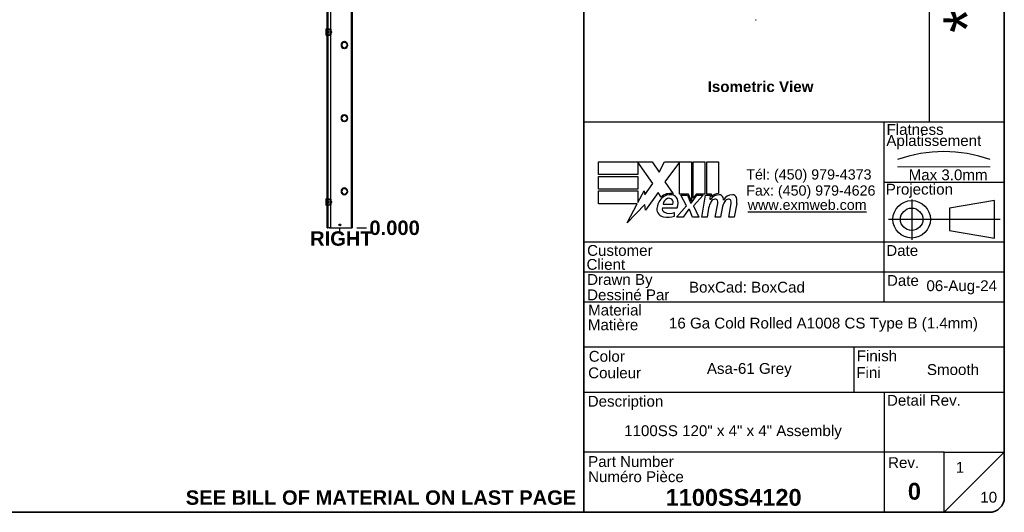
# Model space of a CAD drawing. Header units: inches. Extents: x 0 to 464, y -11 to 301.
# Tile 15 of 26: x 233 to 461, y 7 to 121. Entities that reach past the tile are written whole.
import ezdxf
from ezdxf.enums import TextEntityAlignment as Align

# ---------------------------------------------------------------- set-up
doc = ezdxf.new("R2010")
doc.units = ezdxf.units.IN
doc.header["$LTSCALE"] = 27.808625
doc.header["$MEASUREMENT"] = 0
doc.linetypes.add('CHAIN', pattern=[0.7087, 0.4724, -0.0591, 0.1181, -0.0591])
doc.linetypes.add('DASHED', pattern=[0.2067, 0.1654, -0.0413])
doc.layers.get('0').update_dxf_attribs({"lineweight": 25})
for name, color, linetype, lineweight in [('Centerline(ANSI)', 7, 'Continuous', 25), ('Dimensions(ANSI)', 7, 'Continuous', 25), ('Sketch Geometry(ANSI)', 7, 'Continuous', 25), ('Symbols(ANSI)', 7, 'Continuous', 25), ('Visible Edges(ANSI)', 7, 'Continuous', 25), ('Visible Tangent Edges(ANSI)', 7, 'Continuous', 25), ('Work Point(ANSI)', 7, 'Continuous', 25)]:
    doc.layers.add(name, color=color, linetype=linetype, lineweight=lineweight)
doc.styles.add('Current-ANSI', font='arial.ttf')
doc.styles.add('Dimension-ANSI', font='arialbd.ttf')
doc.styles.add('Text Style44', font='arialbd.ttf')
doc.styles.add('Text Style83', font='FRE3OF9X.TTF')
doc.dimstyles.new('INCH-ANSI', dxfattribs={"dimscale": 27.808625, "dimtxt": 0.12, "dimasz": 0.098425, "dimexe": 0.04, "dimexo": 0.04, "dimgap": 0.031496, "dimtad": 0, "dimtih": 1, "dimtoh": 1, "dimdec": 3, "dimrnd": 1e-08, "dimzin": 0, "dimdsep": 46, "dimtxsty": 'Dimension-ANSI', "dimcen": 0.09, "dimdle": 0.312, "dimclrd": 179, "dimclre": 179, "dimclrt": 7, "dimadec": 1, "dimazin": 0, "dimtfac": 1, "dimtdec": 3, "dimtofl": 0, "dimtmove": 0, "dimatfit": 3, "dimfxl": 1, "dimtolj": 1, "dimtzin": 4, "dimlwd": 25, "dimlwe": 25, "dimarcsym": 0})

# ---------------------------------------------------------------- blocks, each defined once
blk = doc.blocks.new('Title Blocks EXM - ANSI B')
for p, q in [((13.3719, 3.063), (13.3719, 3.17)), ((13.3719, 3.17), (13.8179, 3.17)), ((13.8239, 2.989), (13.7009, 3.1679)), ((13.7009, 3.1679), (13.7009, 3.063)), ((13.8179, 3.17), (13.8766, 3.0829)), ((13.8766, 3.0829), (13.9229, 3.17)), ((13.9229, 3.17), (14.1459, 3.17)), ((14.0459, 3.1658), (13.9239, 3.0025)), ((14.0459, 2.9005), (14.0459, 3.1658)), ((14.1459, 3.17), (14.1459, 2.8416)), ((14.1599, 3.17), (14.2589, 3.17)), ((14.1599, 2.866), (14.1599, 3.17)), ((14.2589, 3.17), (14.2589, 2.9005)), ((14.2729, 3.17), (14.3719, 3.17)), ((14.2729, 2.9005), (14.2729, 3.17)), ((14.3719, 3.17), (14.3719, 2.905)), ((13.7009, 3.063), (13.3719, 3.063)), ((13.3719, 3.049), (13.7009, 3.049)), ((13.3719, 2.942), (13.3719, 3.049)), ((13.7009, 3.049), (13.7009, 2.942)), ((13.7584, 2.8954), (13.8239, 2.989)), ((13.9239, 3.0025), (13.9929, 2.903)), ((13.7009, 2.942), (13.3719, 2.942)), ((13.3719, 2.82), (13.3719, 2.927)), ((13.3719, 2.927), (13.7009, 2.927)), ((13.7009, 2.831), (13.7519, 2.929)), ((13.7009, 2.927), (13.7009, 2.831)), ((13.7519, 2.929), (13.7584, 2.8954)), ((13.8699, 2.9145), (13.7651, 2.7677)), ((13.893, 2.876), (13.8699, 2.9145)), ((14.1209, 2.9005), (14.0459, 2.9005)), ((14.0589, 2.891), (14.1129, 2.891)), ((14.1049, 2.802), (14.0589, 2.891)), ((14.1129, 2.891), (14.1389, 2.8297)), ((14.1459, 2.8416), (14.1209, 2.9005)), ((14.1459, 2.8297), (14.1904, 2.891)), ((14.1849, 2.9005), (14.1599, 2.866)), ((14.2449, 2.891), (14.1639, 2.8026)), ((14.2589, 2.9005), (14.1849, 2.9005)), ((14.1904, 2.891), (14.2449, 2.891)), ((14.2319, 2.709), (14.264, 2.891)), ((14.264, 2.891), (14.3019, 2.891)), ((14.3139, 2.9005), (14.2729, 2.9005)), ((14.3019, 2.891), (14.2991, 2.859)), ((14.3121, 2.88), (14.3139, 2.9005)), ((13.6951, 2.82), (13.3719, 2.82)), ((13.6123, 2.661), (13.6951, 2.82)), ((13.7585, 2.815), (13.6123, 2.661)), ((13.7651, 2.7677), (13.7585, 2.815)), ((13.9049, 2.788), (14.0269, 2.788)), ((13.9099, 2.818), (13.9899, 2.818)), ((14.0229, 2.709), (14.1049, 2.802)), ((14.1389, 2.8297), (14.1459, 2.8297)), ((14.1639, 2.8026), (14.2089, 2.709)), ((14.2991, 2.859), (14.3087, 2.859)), ((14.3449, 2.709), (14.3651, 2.824)), ((14.4568, 2.709), (14.4771, 2.824)), ((14.523, 2.8232), (14.5008, 2.709)), ((14.0049, 2.718), (14.0049, 2.748)), ((14.0769, 2.709), (14.0229, 2.709)), ((14.1219, 2.774), (14.0769, 2.709)), ((14.1299, 2.774), (14.1219, 2.774)), ((14.1549, 2.709), (14.1299, 2.774)), ((14.2089, 2.709), (14.1549, 2.709)), ((14.2759, 2.709), (14.2319, 2.709)), ((14.2891, 2.784), (14.2759, 2.709)), ((14.3889, 2.709), (14.3449, 2.709)), ((14.4021, 2.784), (14.3889, 2.709)), ((14.5008, 2.709), (14.4568, 2.709))]:
    blk.add_line(p, q)
for centre, radius, start, end in [((13.9683, 2.7958), 0.11, 77.07905, 133.17854), ((13.9683, 2.7958), 0.0996, 80.40854, 134.16843), ((13.9805, 2.8435), 0.0507, 23.84447, 85.08017), ((14.3761, 2.8159), 0.08, 89.47765, 147.41137), ((14.3702, 2.825), 0.08, 88.79525, 136.5849), ((14.3766, 2.8621), 0.0338, 16.9928, 89.47765), ((14.3171, 2.8439), 0.096, 3.6169, 16.9928), ((14.4864, 2.814), 0.0819, 89.6788, 153.95078), ((14.4867, 2.8609), 0.035, 18.47479, 89.6788), ((14.4288, 2.8415), 0.096, 349, 18.47479), ((13.9913, 2.772), 0.1327, 134.16843, 176.56465), ((13.9355, 2.7789), 0.032, 163.52609, 244.67838), ((13.9654, 2.8111), 0.056, 109.37968, 172.99755), ((13.959, 2.8295), 0.0365, 51.16516, 109.37968), ((13.9619, 2.8332), 0.0318, 331.45471, 51.16516), ((13.9409, 2.826), 0.094, 336.15553, 23.84447), ((14.4417, 2.757), 0.155, 147.59924, 170), ((14.3463, 2.8176), 0.042, 96.03001, 147.59924), ((14.344, 2.8395), 0.02, 23.55712, 96.03001), ((14.3248, 2.8311), 0.041, 350, 23.55712), ((14.5551, 2.7593), 0.155, 148.55841, 170.82565), ((14.4583, 2.8176), 0.042, 96.10268, 147.60833), ((14.456, 2.8395), 0.02, 23.54875, 96.10268), ((14.4367, 2.8311), 0.041, 349.9922, 23.54875), ((13.9245, 2.776), 0.0658, 176.56465, 261.56052), ((13.9446, 2.9112), 0.2024, 261.56052, 287.33425), ((13.9656, 2.8424), 0.1023, 244.67838, 292.56091)]:
    blk.add_arc(centre, radius, start, end)
at = {"layer": 'Centerline(ANSI)', "linetype": 'DASHED', "lineweight": 18, "ltscale": 0.507983}
blk.add_line((15.8615, 3.1283), (16.6325, 3.1283), dxfattribs=at)
at = {"layer": 'Centerline(ANSI)', "linetype": 'CHAIN', "ltscale": 0.185148}
blk.add_line((15.979, 2.8548), (15.979, 2.5213), dxfattribs=at)
at = {"layer": 'Centerline(ANSI)', "linetype": 'CHAIN', "ltscale": 0.437897}
blk.add_line((15.7859, 2.691), (16.7169, 2.691), dxfattribs=at)
at = {"layer": 'Sketch Geometry(ANSI)'}
for p, q in [((13.25, 10.687), (16.625, 10.687)), ((13.5, 10.687), (13.5, 8.625)), ((15.375, 10.687), (15.375, 8.625)), ((16.125, 10.687), (16.125, 3.5)), ((13.25, 10.5), (16.75, 10.5)), ((16.75, 10.562), (16.75, 0.375)), ((13.25, 10.125), (16.75, 10.125)), ((13.25, 9.75), (16.75, 9.75)), ((16.75, 9.375), (13.25, 9.375)), ((13.25, 9), (16.75, 9)), ((16.75, 9), (16.75, 8.625)), ((13.25, 8.625), (16.75, 8.625)), ((16.75, 3.5), (13.25, 3.5)), ((15.75, 2), (15.75, 3.5)), ((15.75, 3), (16.75, 3)), ((16.6692, 2.847), (16.2942, 2.7845)), ((16.6692, 2.535), (16.6692, 2.847)), ((16.2942, 2.7845), (16.2942, 2.5975)), ((16.2942, 2.5975), (16.6692, 2.535)), ((16.75, 2.5), (13.25, 2.5)), ((16.75, 2.25), (13.25, 2.25)), ((16.75, 2), (13.25, 2)), ((13.25, 1.6292), (16.75, 1.6292)), ((15.4988, 1.6292), (15.4988, 1.25)), ((13.25, 1.25), (16.75, 1.25)), ((15.75, 1.25), (15.75, 0.75)), ((15.75, 0.75), (13.25, 0.75)), ((16.25, 0.75), (15.75, 0.75)), ((15.75, 0.75), (15.75, 0.25)), ((16.25, 0.25), (16.25, 0.75)), ((16.25, 0.75), (16.75, 0.75)), ((16.25, 0.25), (16.75, 0.75)), ((16.625, 0.25), (13.25, 0.25))]:
    blk.add_line(p, q, dxfattribs=at)
at = {"layer": 'Sketch Geometry(ANSI)', "linetype": 'Continuous', "lineweight": 35}
for p, q in [((13.25, 8.625), (13.25, 10.687)), ((13.25, 8.625), (13.25, 3.5)), ((13.25, 0.25), (13.25, 3.5))]:
    blk.add_line(p, q, dxfattribs=at)
at = {"layer": 'Sketch Geometry(ANSI)'}
for radius in [0.156, 0.0935]:
    blk.add_circle((15.979, 2.691), radius, dxfattribs=at)
for centre, radius, start, end in [((16.625, 10.562), 0.125, 0, 90), ((16.247, 2.1118), 1.1434, 70.29735, 109.70265), ((16.625, 0.375), 0.125, 270, 0)]:
    blk.add_arc(centre, radius, start, end, dxfattribs=at)
at = {"layer": 'Symbols(ANSI)', "color": 7, "char_height": 0.09, "style": 'Current-ANSI'}
for s, insert, width, attachment_point in [('Revisions', (14.4395, 10.5958), 1.873306, 5), ('By/Par', (16.4354, 10.5938), 0.622018, 5), ('No.', (13.3727, 10.5947), 0.250391, 5), ('Date', (15.7494, 10.5928), 0.751347, 5), ('Date', (15.7734, 2.1356), 0.265541, 7), ('BoxCad: BoxCad', (14.1257, 2.1251), 1.623619, 4), ('Rev.', (15.7827, 0.6181), 0.258544, 7)]:
    blk.add_mtext(s, dxfattribs=dict(at, insert=insert, width=width, attachment_point=attachment_point))
for s, insert, attachment_point in [('\\fArial|b1|i0;{\\H0.0900;Isometric View}', (14.2811, 3.8417), 1), ('Flatness', (15.7699, 3.3932), 7), ('Aplatissement', (15.7685, 3.2751), 7), ('Max 3.0mm', (15.9539, 3.0153), 7), ('Projection', (15.7637, 2.8698), 7), ('Customer', (13.2778, 2.3855), 7), ('Date', (15.7677, 2.385), 7), ('Client', (13.273, 2.269), 7), ('Drawn By', (13.2779, 2.1175), 7), ('Dessiné Par', (13.2779, 2.0156), 7), ('Material', (13.2861, 1.8886), 7), ('Matière', (13.2843, 1.7661), 7), ('Color', (13.2914, 1.5033), 7), ('Finish', (15.5226, 1.5076), 7), ('Couleur', (13.2867, 1.3658), 7), ('Fini', (15.5179, 1.37), 7), ('Detail Rev.', (15.7736, 1.137), 7), ('Description', (13.2829, 1.1031), 7), ('Part Number', (13.2867, 0.6271), 7), ('Numéro Pièce', (13.2862, 0.5004), 7)]:
    blk.add_mtext(s, dxfattribs=dict(at, insert=insert, attachment_point=attachment_point))
at = {"layer": 'Symbols(ANSI)', "color": 7, "insert": (14.6019, 3.1074), "char_height": 0.085, "attachment_point": 1, "line_spacing_factor": 0.944221, "style": 'Current-ANSI'}
blk.add_mtext('\\fArial|b0|i0;{\\H0.0850;Tél: (450) 979-4373\\PFax: (450) 979-4626}', dxfattribs=at)
at = {"layer": 'Symbols(ANSI)', "color": 5, "true_color": 0x0000ff, "insert": (14.6145, 2.8542), "char_height": 0.085, "attachment_point": 1, "style": 'Dimension-ANSI'}
blk.add_mtext('\\fArial|b0|i0;{\\H0.0850;\\Lwww.exmweb.com}', dxfattribs=at)
at = {"layer": 'Symbols(ANSI)', "color": 7, "style": 'Current-ANSI'}
for tag, p in [('REV1', (13.3753, 10.3127)), ('REV1DATE', (15.7496, 10.31)), ('REV1BY', (16.4371, 10.3133)), ('REV2', (13.3734, 9.9377)), ('REV2DATE', (15.7475, 9.9406)), ('REV2BY', (16.4372, 9.9385)), ('REV3', (13.3741, 9.563)), ('REV3DATE', (15.7516, 9.563)), ('REV3BY', (16.4372, 9.5635)), ('REV4', (13.3766, 9.1879)), ('REV4DATE', (15.7516, 9.1879)), ('REV4BY', (16.4411, 9.1885)), ('REV5', (13.3734, 8.8129)), ('REV5DATE', (15.7516, 8.8129)), ('REV5BY', (16.4379, 8.8113)), ('MFG_APPROVED_DATE', (16.3934, 2.3745)), ('DETAIL_REV', (16.2494, 0.9257))]:
    blk.add_attdef(tag, text='', height=0.09, dxfattribs=at).set_placement(p, align=Align.MIDDLE_CENTER)
for tag, p in [('REV1DESC', (13.5255, 10.3098)), ('REV2DESC', (13.5253, 9.9374)), ('REV3DESC', (13.528, 9.5635)), ('REV4DESC', (13.533, 9.1903)), ('REV5DESC', (13.5322, 8.8113)), ('COMPANY', (14.1202, 2.375))]:
    blk.add_attdef(tag, text='', height=0.09, dxfattribs=at).set_placement(p, align=Align.MIDDLE_LEFT)
at = {"layer": 'Symbols(ANSI)', "color": 7, "style": 'Text Style83'}
blk.add_attdef('BARCODE_001', (16.6422, 4.2438), '', height=0.4, rotation=90, dxfattribs=at)
at = {"layer": 'Symbols(ANSI)', "color": 7}
for tag, p, height, style in [('IDW_DATE_001', (16.1021, 2.093), 0.09, 'Current-ANSI'), ('MATERIEL_001', (13.9591, 1.7815), 0.09, 'Current-ANSI'), ('COLOR_001', (14.2747, 1.4037), 0.09, 'Current-ANSI'), ('FINISH_001', (16.106, 1.3941), 0.09, 'Current-ANSI'), ('IDW_DESC_001', (13.5862, 0.8851), 0.09, 'Current-ANSI'), ('Sheet_Number_001', (16.3461, 0.5799), 0.09, 'Current-ANSI'), ('IDW_REV_001', (15.9474, 0.3552), 0.14, 'Text Style44'), ('IDW_NAME_001', (13.9318, 0.3043), 0.14, 'Text Style44'), ('Number_of_sheets_001', (16.5505, 0.3309), 0.09, 'Current-ANSI')]:
    blk.add_attdef(tag, p, '', height=height, dxfattribs=dict(at, style=style))
blk = doc.blocks.new('*D15')
at = {"layer": 'Defpoints', "color": 0, "linetype": 'Continuous', "transparency": 16777216}
for p in [(309.62, 72.97), (309.62, 72.97), (312.97, 72.97)]:
    blk.add_point(p, dxfattribs=at)
at = {"layer": 'Dimensions(ANSI)', "color": 179, "linetype": 'Continuous', "lineweight": 25, "true_color": 0x262658, "transparency": 16777216}
blk.add_line((310.73, 72.97), (312.97, 72.97), dxfattribs=at)
at = {"layer": 'Dimensions(ANSI)', "color": 7, "linetype": 'Continuous', "lineweight": 25, "transparency": 16777216, "insert": (319.47, 72.97), "char_height": 3.337, "attachment_point": 5, "style": 'Dimension-ANSI'}
blk.add_mtext('\\A1;0.000', dxfattribs=at)
blk = doc.blocks.new('*D16')
at = {"layer": 'Defpoints', "color": 0, "linetype": 'Continuous', "transparency": 16777216}
for p in [(309.62, 242.42), (312.97, 242.42), (309.62, 72.97)]:
    blk.add_point(p, dxfattribs=at)
at = {"layer": 'Dimensions(ANSI)', "color": 179, "linetype": 'Continuous', "lineweight": 25, "true_color": 0x262658, "transparency": 16777216}
blk.add_line((310.73, 242.42), (312.97, 242.42), dxfattribs=at)
at = {"layer": 'Dimensions(ANSI)', "color": 7, "linetype": 'Continuous', "lineweight": 25, "transparency": 16777216, "insert": (321.97, 242.42), "char_height": 3.337, "attachment_point": 5, "style": 'Dimension-ANSI'}
blk.add_mtext('\\A1;120.000', dxfattribs=at)
blk = doc.blocks.new('Datum Identifier6')
at = {"layer": 'Symbols(ANSI)', "color": 7, "linetype": 'Continuous', "lineweight": 25}
blk.add_line((11.0324, 2.5979), (11.0324, 2.6238), dxfattribs=at)
at = {"layer": 'Symbols(ANSI)', "color": 7, "insert": (10.7845, 2.4739), "char_height": 0.12, "attachment_point": 7, "style": 'Dimension-ANSI'}
blk.add_mtext('RIGHT', dxfattribs=at)
blk = doc.blocks.new('Borders 1_EXM - B (Inch)')
at = {"layer": 'Sketch Geometry(ANSI)', "linetype": 'Continuous', "lineweight": 35}
for p, q in [((16.5625, 0.3795), (16.5625, 10.5665)), ((0.5625, 0.2545), (16.4375, 0.2545))]:
    blk.add_line(p, q, dxfattribs=at)
blk.add_arc((16.4375, 0.3795), 0.125, 270, 0, dxfattribs=at)
at = {"layer": 'Symbols(ANSI)', "color": 7, "style": 'Current-ANSI'}
blk.add_attdef('FILENAME_AND_PATH_001', (6.2084, 10.718), '', height=0.09, dxfattribs=at)

msp = doc.modelspace()

# ---------------------------------------------------------------- linework, layer by layer
at = {"layer": 'Visible Edges(ANSI)'}
for p, q in [((303.8949, 72.9655), (303.8949, 242.4243)), ((309.6212, 242.4243), (309.6212, 72.9655)), ((304.601, 157), (304.601, 119.026)), ((303.6392, 117.6072), (303.6392, 119.0549)), ((303.8671, 119.165), (303.7392, 119.165)), ((304.1287, 119.026), (304.5314, 119.026)), ((304.1289, 118.5951), (304.1287, 118.5951)), ((304.1287, 118.5409), (304.1289, 118.5409)), ((304.1289, 118.5951), (304.1289, 118.5409)), ((304.1632, 119.0809), (304.4315, 119.0809)), ((304.1632, 119.026), (304.1632, 119.0809)), ((304.4315, 119.0809), (304.4315, 119.026)), ((304.5314, 119.026), (304.6535, 119.026)), ((304.6536, 117.6363), (304.6536, 119.0258)), ((304.6536, 118.9877), (304.6928, 118.9877)), ((304.6536, 118.5951), (304.6928, 118.5951)), ((304.7512, 118.5409), (304.6536, 118.5409)), ((304.6928, 118.9877), (304.6928, 118.5409)), ((303.8671, 117.4971), (303.7392, 117.4971)), ((304.1289, 118.1212), (304.1287, 118.1212)), ((304.1287, 118.067), (304.1289, 118.067)), ((304.5314, 117.6361), (304.1287, 117.6361)), ((304.1289, 118.1212), (304.1289, 118.067)), ((304.1632, 117.5812), (304.1632, 117.6361)), ((304.4315, 117.5812), (304.1632, 117.5812)), ((304.4315, 117.6361), (304.4315, 117.5812)), ((304.6535, 117.6361), (304.5314, 117.6361)), ((304.601, 117.6361), (304.601, 79.6621)), ((304.6536, 118.4561), (304.6569, 118.4561)), ((304.6569, 118.206), (304.6536, 118.206)), ((304.6536, 118.1212), (304.7512, 118.1212)), ((304.6928, 118.067), (304.6536, 118.067)), ((304.6928, 117.6744), (304.6536, 117.6744)), ((304.6928, 118.1212), (304.6928, 117.6744)), ((304.8621, 118.4297), (304.8621, 118.2324)), ((307.2409, 115.3867), (307.2408, 115.3867)), ((307.2408, 115.2737), (307.2409, 115.2737)), ((307.7854, 116.1214), (307.7854, 116.1213)), ((307.7854, 114.5392), (307.7854, 114.539)), ((307.9266, 116.1213), (307.9266, 116.1214)), ((307.9266, 114.539), (307.9266, 114.5392)), ((308.4712, 115.3867), (308.4711, 115.3867)), ((308.4711, 115.2737), (308.4712, 115.2737)), ((307.2409, 98.4408), (307.2408, 98.4408)), ((307.2408, 98.3278), (307.2409, 98.3278)), ((307.7854, 99.1755), (307.7854, 99.1754)), ((307.9266, 99.1754), (307.9266, 99.1755)), ((308.4712, 98.4408), (308.4711, 98.4408)), ((308.4711, 98.3278), (308.4712, 98.3278)), ((307.7854, 97.5933), (307.7854, 97.5931)), ((307.9266, 97.5931), (307.9266, 97.5933)), ((307.7854, 82.2296), (307.7854, 82.2295)), ((307.9266, 82.2295), (307.9266, 82.2296)), ((303.8671, 79.8011), (303.7392, 79.8011)), ((307.2409, 81.4949), (307.2408, 81.4949)), ((307.2408, 81.382), (307.2409, 81.382)), ((307.7854, 80.6474), (307.7854, 80.6473)), ((307.9266, 80.6473), (307.9266, 80.6474)), ((308.4712, 81.4949), (308.4711, 81.4949)), ((308.4711, 81.382), (308.4712, 81.382)), ((303.6392, 78.2433), (303.6392, 79.6911)), ((303.8671, 78.1332), (303.7392, 78.1332)), ((304.1287, 79.6621), (304.5314, 79.6621)), ((304.1289, 79.2313), (304.1287, 79.2313)), ((304.1287, 79.1771), (304.1289, 79.1771)), ((304.1289, 78.7573), (304.1287, 78.7573)), ((304.1287, 78.7031), (304.1289, 78.7031)), ((304.5314, 78.2722), (304.1287, 78.2722)), ((304.1289, 79.2313), (304.1289, 79.1771)), ((304.1289, 78.7573), (304.1289, 78.7031)), ((304.1632, 79.717), (304.4315, 79.717)), ((304.1632, 79.6621), (304.1632, 79.717)), ((304.1632, 78.2173), (304.1632, 78.2722)), ((304.4315, 78.2173), (304.1632, 78.2173)), ((304.4315, 79.717), (304.4315, 79.6621)), ((304.4315, 78.2722), (304.4315, 78.2173)), ((304.5314, 79.6621), (304.6535, 79.6621)), ((304.6535, 78.2722), (304.5314, 78.2722)), ((304.601, 78.2722), (304.601, 73.142)), ((304.6536, 78.2725), (304.6536, 79.6619)), ((304.6536, 79.6238), (304.6928, 79.6238)), ((304.6536, 79.2313), (304.6928, 79.2313)), ((304.7512, 79.1771), (304.6536, 79.1771)), ((304.6536, 79.0923), (304.6569, 79.0923)), ((304.6569, 78.8421), (304.6536, 78.8421)), ((304.6536, 78.7573), (304.7512, 78.7573)), ((304.6928, 78.7031), (304.6536, 78.7031)), ((304.6928, 78.3105), (304.6536, 78.3105)), ((304.6928, 79.6238), (304.6928, 79.1771)), ((304.6928, 78.7573), (304.6928, 78.3105)), ((304.8621, 79.0659), (304.8621, 78.8685)), ((303.8949, 72.9655), (304.0163, 72.9655)), ((304.4245, 72.9655), (304.0163, 72.9655)), ((304.4245, 72.9655), (309.4997, 72.9655)), ((309.4997, 72.9655), (309.6212, 72.9655))]:
    msp.add_line(p, q, dxfattribs=at)
at = {"layer": 'Visible Edges(ANSI)', "flags": 128}
for points in [[(304.6535, 119.026), (304.6535, 119.026), (304.6535, 119.026), (304.6535, 119.026), (304.6535, 119.026), (304.6535, 119.026), (304.6535, 119.026), (304.6536, 119.026), (304.6536, 119.026), (304.6536, 119.026), (304.6536, 119.026), (304.6536, 119.026), (304.6536, 119.0259), (304.6536, 119.0259), (304.6536, 119.0259), (304.6536, 119.0259), (304.6536, 119.0259), (304.6536, 119.0259), (304.6536, 119.0259), (304.6536, 119.0258), (304.6536, 119.0258), (304.6536, 119.0258), (304.6536, 119.0258), (304.6536, 119.0258), (304.6536, 119.0258)], [(304.6536, 117.6363), (304.6536, 117.6363), (304.6536, 117.6363), (304.6536, 117.6363), (304.6536, 117.6363), (304.6536, 117.6362), (304.6536, 117.6362), (304.6536, 117.6362), (304.6536, 117.6362), (304.6536, 117.6362), (304.6536, 117.6362), (304.6536, 117.6362), (304.6536, 117.6361), (304.6536, 117.6361), (304.6536, 117.6361), (304.6536, 117.6361), (304.6536, 117.6361), (304.6536, 117.6361), (304.6535, 117.6361), (304.6535, 117.6361), (304.6535, 117.6361), (304.6535, 117.6361), (304.6535, 117.6361), (304.6535, 117.6361), (304.6535, 117.6361)], [(304.6535, 79.6621), (304.6535, 79.6621), (304.6535, 79.6621), (304.6535, 79.6621), (304.6535, 79.6621), (304.6535, 79.6621), (304.6535, 79.6621), (304.6536, 79.6621), (304.6536, 79.6621), (304.6536, 79.6621), (304.6536, 79.6621), (304.6536, 79.6621), (304.6536, 79.6621), (304.6536, 79.6621), (304.6536, 79.6621), (304.6536, 79.662), (304.6536, 79.662), (304.6536, 79.662), (304.6536, 79.662), (304.6536, 79.662), (304.6536, 79.662), (304.6536, 79.6619), (304.6536, 79.6619), (304.6536, 79.6619), (304.6536, 79.6619)], [(304.6536, 78.2725), (304.6536, 78.2724), (304.6536, 78.2724), (304.6536, 78.2724), (304.6536, 78.2724), (304.6536, 78.2724), (304.6536, 78.2724), (304.6536, 78.2723), (304.6536, 78.2723), (304.6536, 78.2723), (304.6536, 78.2723), (304.6536, 78.2723), (304.6536, 78.2723), (304.6536, 78.2723), (304.6536, 78.2723), (304.6536, 78.2723), (304.6536, 78.2722), (304.6536, 78.2722), (304.6535, 78.2722), (304.6535, 78.2722), (304.6535, 78.2722), (304.6535, 78.2722), (304.6535, 78.2722), (304.6535, 78.2722), (304.6535, 78.2722)]]:
    msp.add_lwpolyline(points, dxfattribs=at)
at = {"layer": 'Visible Edges(ANSI)'}
msp.add_circle((306.7969, 73.6716), 0.1984, dxfattribs=at)
for centre, radius, start, end in [((303.6947, 119.0549), 0.0556, 115.830497, 180), ((303.6584, 119.13), 0.0278, 295.830497, 345.706462), ((303.7392, 119.1094), 0.0556, 90, 165.706462), ((303.8671, 119.1372), 0.0278, 0, 90), ((303.6947, 117.6072), 0.0556, 180, 244.169503), ((303.6584, 117.5321), 0.0278, 14.293538, 64.169503), ((303.7392, 117.5527), 0.0556, 194.293538, 270), ((303.8671, 117.5249), 0.0278, 270, 0), ((307.856, 115.3302), 0.7943, 95.099689, 264.900311), ((307.856, 115.3302), 0.7942, 95.100598, 264.899402), ((307.856, 115.3302), 0.6178, 5.245797, 174.754203), ((307.856, 115.3302), 0.6178, 185.245797, 354.754203), ((307.856, 115.3302), 0.6177, 5.247, 174.753), ((307.856, 115.3302), 0.6177, 185.247, 354.753), ((307.856, 115.3302), 0.7943, 275.099689, 84.900311), ((307.856, 115.3302), 0.7942, 275.100598, 84.899402), ((307.856, 98.3843), 0.7943, 95.099689, 264.900311), ((307.856, 98.3843), 0.7942, 95.100598, 264.899402), ((307.856, 98.3843), 0.6178, 5.245797, 174.754203), ((307.856, 98.3843), 0.6178, 185.245797, 354.754203), ((307.856, 98.3843), 0.6177, 5.247, 174.753), ((307.856, 98.3843), 0.6177, 185.247, 354.753), ((307.856, 98.3843), 0.7943, 275.099689, 84.900311), ((307.856, 98.3843), 0.7942, 275.100598, 84.899402), ((307.856, 81.4385), 0.7943, 95.099689, 264.900311), ((307.856, 81.4385), 0.7942, 95.100598, 264.899402), ((307.856, 81.4385), 0.6178, 5.245797, 174.754203), ((307.856, 81.4385), 0.6177, 5.247, 174.753), ((307.856, 81.4385), 0.7943, 275.099689, 84.900311), ((307.856, 81.4385), 0.7942, 275.100598, 84.899402), ((303.7392, 79.7455), 0.0556, 90, 165.706462), ((303.8671, 79.7733), 0.0278, 0, 90), ((307.856, 81.4385), 0.6178, 185.245797, 354.754203), ((307.856, 81.4385), 0.6177, 185.247, 354.753), ((303.6947, 79.6911), 0.0556, 115.830497, 180), ((303.6947, 78.2433), 0.0556, 180, 244.169503), ((303.6584, 79.7661), 0.0278, 295.830497, 345.706462), ((303.6584, 78.1682), 0.0278, 14.293538, 64.169503), ((303.7392, 78.1888), 0.0556, 194.293538, 270), ((303.8671, 78.161), 0.0278, 270, 0), ((304.4245, 73.142), 0.1765, 270, 0)]:
    msp.add_arc(centre, radius, start, end, dxfattribs=at)
for centre, major_axis, ratio, start_param, end_param in [((403.0807, 121.2454), (-0.086, 0), 0.5758617, 0.78539816, 2.35619449), ((304.7512, 118.4297), (0, 0.1112), 0.99756405, 4.71238898, 6.28318531), ((304.7512, 118.2324), (0, -0.1112), 0.99756405, 0, 1.57079633), ((304.7512, 79.0659), (0, 0.1112), 0.99756405, 4.71238898, 6.28318531), ((304.7512, 78.8685), (0, -0.1112), 0.99756405, 0, 1.57079633)]:
    msp.add_ellipse(centre, major_axis=major_axis, ratio=ratio, start_param=start_param, end_param=end_param, dxfattribs=at)
at = {"layer": 'Visible Tangent Edges(ANSI)'}
for p, q in [((304.0163, 242.4243), (304.0163, 72.9655)), ((309.4997, 72.9655), (309.4997, 242.4243)), ((303.6705, 117.5571), (303.6705, 119.105)), ((303.6853, 119.1231), (303.6853, 117.539)), ((303.7392, 119.165), (303.7392, 117.4971)), ((303.8671, 117.4971), (303.8671, 119.165)), ((304.1289, 118.5409), (304.1289, 118.1212)), ((304.5314, 117.6361), (304.5314, 119.026)), ((304.6569, 118.4561), (304.6569, 118.206)), ((303.7392, 79.8011), (303.7392, 78.1332)), ((303.8671, 78.1332), (303.8671, 79.8011)), ((303.6705, 78.1933), (303.6705, 79.7411)), ((303.6853, 79.7593), (303.6853, 78.1751)), ((304.1289, 79.1771), (304.1289, 78.7573)), ((304.5314, 78.2722), (304.5314, 79.6621)), ((304.6569, 79.0923), (304.6569, 78.8421))]:
    msp.add_line(p, q, dxfattribs=at)
at = {"layer": 'Work Point(ANSI)', "linetype": 'CHAIN', "ltscale": 0.000455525}
for p, q in [((309.6351, 72.9655), (309.6073, 72.9655)), ((309.6212, 72.9794), (309.6212, 72.9516))]:
    msp.add_line(p, q, dxfattribs=at)

# ---------------------------------------------------------------- block references
at = {"xscale": 27.80862484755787, "yscale": 27.80862484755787, "zscale": 27.80862484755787}
msp.add_blockref('Borders 1_EXM - B (Inch)', (0, 0), dxfattribs=at)
msp.add_blockref('Title Blocks EXM - ANSI B', (-5.2141, 0.1263), dxfattribs=at).add_auto_attribs({'COLOR_001': 'Asa-61 Grey', 'IDW_DATE_001': '06-Aug-24', 'IDW_REV_001': '0', 'Sheet_Number_001': '1', 'Number_of_sheets_001': '10', 'IDW_DESC_001': '1100SS 120" x 4" x 4" Assembly', 'IDW_NAME_001': '1100SS4120', 'BARCODE_001': '*$H1100SS4120$J*', 'FINISH_001': 'Smooth', 'MATERIEL_001': '16 Ga Cold Rolled A1008 CS Type B (1.4mm)'})
at = {"layer": 'Symbols(ANSI)', "xscale": 27.80862484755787, "yscale": 27.80862484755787, "zscale": 27.80862484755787}
msp.add_blockref('Datum Identifier6', (0, 0), dxfattribs=at)

# ---------------------------------------------------------------- texts
at = {"layer": 'Symbols(ANSI)', "color": 7, "insert": (316.3198, 10.4731), "char_height": 3.337035, "width": 90.410253, "attachment_point": 5, "style": 'Dimension-ANSI'}
msp.add_mtext('\\fArial|b1|i0;SEE BILL OF MATERIAL ON LAST PAGE', dxfattribs=at)

# ---------------------------------------------------------------- dimensions: what is measured, and where the dimension line sits
at = {"layer": 'Dimensions(ANSI)', "color": 179, "linetype": 'Continuous', "lineweight": 25, "true_color": 0x262658}
for feature_location, offset, origin, picture, middle in [((309.6212, 242.4243), (3.3509, 0), (309.6212, 72.9655), '*D16', (321.9743, 242.4243)), ((309.6211907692, 72.9655113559), (3.3509392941, 0), (309.6211907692, 72.9655113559), '*D15', (319.4681421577, 72.9655113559))]:
    dim = msp.add_ordinate_dim(feature_location=feature_location, offset=offset, dtype=0, origin=origin, dimstyle='INCH-ANSI', override={"dimgap": 0.031496, "dimtad": 0, "dimdec": 3, "dimlfac": 0.708137, "dimtol": 0, "dimlim": 0, "dimtp": 0, "dimtm": 0, "dimtdec": 3}, dxfattribs=at)
    dim.commit()
    dim.dimension.update_dxf_attribs({"geometry": picture, "text_midpoint": middle})

doc.saveas('drawing.dxf')
